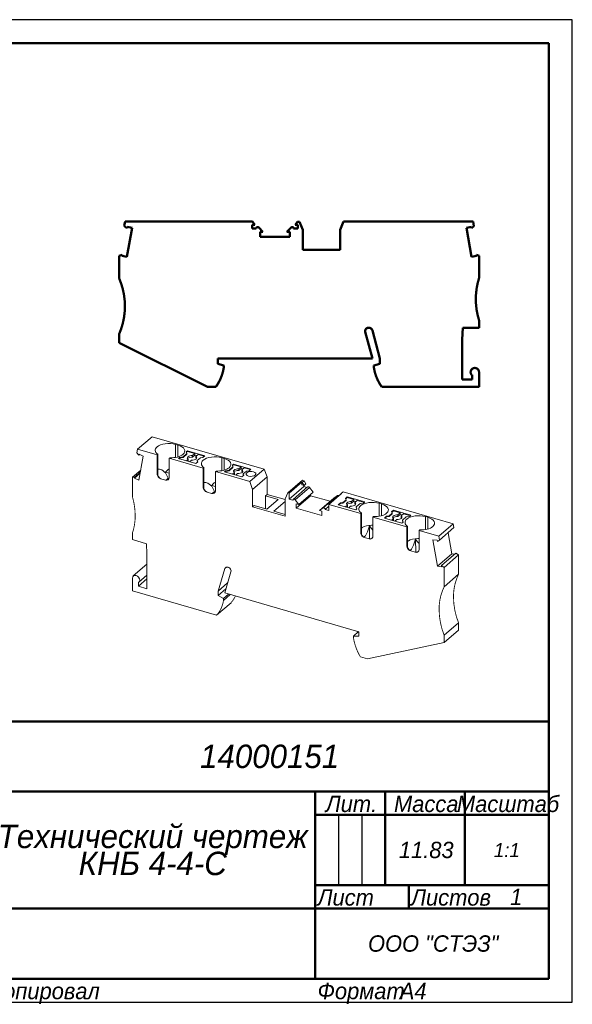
# Model space of a CAD drawing. Header units: millimetres. Extents: x 0 to 297, y 0 to 210.
# Tile 2 of 2: x 179 to 297, y 0 to 210. Entities that reach past the tile are written whole.
import ezdxf

# ---------------------------------------------------------------- set-up
doc = ezdxf.new("R2010")
doc.units = ezdxf.units.MM

# ---------------------------------------------------------------- blocks, each defined once
blk = doc.blocks.new('_FR1Страница_1')
at = {"color": 7, "lineweight": 25, "flags": 128}
for points in [[(297, 210), (0, 210)], [(297, 0), (297, 210)], [(247, 40), (247, 25)], [(252, 40), (252, 25)], [(242, 20), (292, 20)], [(0, 0), (297, 0)]]:
    blk.add_lwpolyline(points, dxfattribs=at)
at = {"color": 7, "lineweight": 50, "flags": 128}
for points in [[(20, 205), (292, 205)], [(292, 205), (292, 5)], [(107, 60), (292, 60)], [(172, 45), (292, 45)], [(242, 45), (242, 5)], [(257, 45), (257, 25)], [(274, 45), (274, 25)], [(242, 40), (292, 40)], [(242, 25), (292, 25)], [(262, 25), (262, 20)], [(172, 20), (292, 20)], [(292, 5), (20, 5)]]:
    blk.add_lwpolyline(points, dxfattribs=at)
at = {"color": 7}
for s, insert, char_height, width, attachment_point in [('\\pl0.5;{\\fT-FLEX Type A|b0|i1;\\l14000151 \\P}', (232, 52.5), 5, 122.5, 5), ('\\pl0.5;{\\fT-FLEX Type A|b0|i1;\\lМасштаб\\P}', (283, 44.125), 3.5, 19.75, 2), ('\\pl0.5;{\\fT-FLEX Type A|b0|i1;\\lЛит.\\P}', (249.5, 44.125), 3.5, 16.75, 2), ('\\pl0.5;{\\fT-FLEX Type A|b0|i1;\\lМасса\\P}', (265.5, 44.125), 3.5, 18.75, 2), ('\\pl0.5;{\\fT-FLEX Type A|b0|i1;\\l11.83\\P}', (265.5, 32.5), 3.5, 18.75, 5), ('{\\fT-FLEX Type A|b0|i1;\\l1:1\\P}', (283, 32.5), 3, 19.5, 5), ('\\pl0.5;{\\fT-FLEX Type A|b0|i1;\\l\\P}', (244.5, 32.5), 3.5, 6.75, 5), ('\\pl0.5;{\\fT-FLEX Type A|b0|i1;\\l\\P}', (249.5, 32.5), 3.5, 6.75, 5), ('\\pl0.5;{\\fT-FLEX Type A|b0|i1;\\l\\P}', (254.5, 32.5), 3.5, 6.75, 5), ('\\pl0.5;{\\fT-FLEX Type A|b0|i1;\\l\\H0.857143x;\\P}', (283, 32.5), 3.5, 19.75, 5), ('\\pl0.5;{\\fT-FLEX Type A|b0|i1;\\lЛист\\P}', (242, 24.125), 3.5, 11.75, 1), ('\\pl0.5;{\\fT-FLEX Type A|b0|i1;\\l\\H0.857143x;\\P}', (257, 24.125), 3.5, 11.75, 2), ('\\pl0.5;{\\fT-FLEX Type A|b0|i1;\\lЛистов\\P}', (262, 24.125), 3.5, 17.75, 1), ('{\\fT-FLEX Type A|b0|i1;\\l1\\P}', (285, 22.5), 3.5, 15.75, 5), ('\\pl0.5;{\\fT-FLEX Type A|b0|i1;\\l\\H0.857143x;\\P}', (285, 24.125), 3.5, 15.75, 2), ('{\\fT-FLEX Type A|b0|i1;\\l\\P}', (257, 22.5), 3.5, 11.75, 5), ('{\\fT-FLEX Type A|b0|i1;\\l}', (207, 20), 3, 71.5, 5), ('\\pl0.5;{\\fT-FLEX Type A|b0|i1;\\lООО "СТЭЗ"\\P}', (267, 12.5), 3.5, 51.75, 5), ('\\pl0.6;{\\fT-FLEX Type A|b0|i1;\\l \\P}', (207, 12.5), 3.5, 71.75, 5), ('\\pl0.5;{\\fT-FLEX Type A|b0|i1;\\lКопировал\\P}', (172, 4.125), 3.5, 23.566, 1), ('\\pl0.5;{\\fT-FLEX Type A|b0|i1;\\l\\P}', (193.816, 4.125), 3.5, 40.967, 1), ('\\pl0.5;{\\fT-FLEX Type A|b0|i1;\\lФормат\\P}', (242, 4.125), 3.5, 18.675, 1), ('\\pl0.5;{\\fT-FLEX Type A|b0|i1;\\l\\P}', (258.925, 4.125), 3.5, 9.825, 1), ('{\\fT-FLEX Type A|b0|i1;\\lA4\\P}', (262.962, 4.125), 3.5, 9.825, 2)]:
    blk.add_mtext(s, dxfattribs=dict(at, insert=insert, char_height=char_height, width=width, attachment_point=attachment_point))
at = {"color": 7, "insert": (207, 32.5), "char_height": 5, "width": 72.5, "attachment_point": 5, "line_spacing_factor": 0.692771}
blk.add_mtext('\\pl0.5;{\\fT-FLEX Type A|b0|i1;\\lТехнический чертеж\\PКНБ 4-4-С\\P}', dxfattribs=at)
blk = doc.blocks.new('Страница_1')
at = {"color": 7, "lineweight": 50, "flags": 128}
for points in [[(201.338, 166.834), (201.174, 165.905)], [(201.338, 166.834), (228.565, 166.834)], [(228.565, 166.834), (229.055, 166.134)], [(237.742, 166.134), (238.197, 166.784)], [(238.197, 166.784), (238.63, 166.784)], [(239.348, 165.084), (238.63, 166.784)], [(248.088, 166.834), (247.348, 165.084)], [(248.088, 166.834), (275.759, 166.834)], [(275.935, 165.832), (275.759, 166.834)], [(201.729, 165.439), (201.174, 165.905)], [(201.729, 165.439), (201.776, 165.707)], [(201.732, 159.292), (202.831, 165.521)], [(201.776, 165.707), (202.831, 165.521)], [(228.498, 166.134), (229.055, 166.134)], [(228.498, 166.134), (228.498, 165.334)], [(228.498, 165.334), (229.408, 165.334)], [(230.832, 164.634), (229.92, 165.546)], [(230.832, 164.634), (230.223, 164.634)], [(230.223, 163.584), (230.223, 164.634)], [(235.964, 164.634), (236.876, 165.546)], [(235.964, 164.634), (236.573, 164.634)], [(236.573, 164.634), (236.573, 163.584)], [(237.389, 165.334), (238.298, 165.334)], [(237.742, 166.134), (238.298, 166.134)], [(238.298, 165.334), (238.298, 166.134)], [(239.348, 160.784), (239.348, 165.084)], [(247.348, 165.084), (247.348, 160.784)], [(274.366, 165.521), (275.42, 165.707)], [(275.464, 159.292), (274.366, 165.521)], [(275.467, 165.439), (275.42, 165.707)], [(275.935, 165.832), (275.467, 165.439)], [(230.223, 163.584), (236.573, 163.584)], [(239.348, 160.784), (247.348, 160.784)], [(200.048, 159.499), (200.725, 159.746)], [(200.048, 159.499), (200.048, 154.734)], [(200.725, 159.746), (200.678, 159.478)], [(201.732, 159.292), (200.678, 159.478)], [(275.464, 159.292), (276.518, 159.478)], [(276.471, 159.746), (276.518, 159.478)], [(277.048, 159.536), (276.471, 159.746)], [(277.048, 159.536), (277.048, 154.734)], [(277.048, 145.734), (277.048, 144.134)], [(252.696, 143.419), (252.72, 143.238)], [(252.72, 143.238), (254.248, 137.534)], [(255.848, 137.534), (254.239, 143.541)], [(273.448, 141.634), (273.546, 144.134)], [(273.546, 144.134), (277.048, 144.134)], [(200.048, 142.734), (200.048, 140.92)], [(273.448, 141.634), (273.448, 133.034)], [(218.978, 131.484), (200.048, 140.92)], [(221.148, 137.534), (221.148, 136.434)], [(254.248, 137.534), (221.148, 137.534)], [(255.848, 137.534), (255.848, 136.434)], [(221.148, 136.434), (222.448, 136.086)], [(222.448, 135.634), (222.448, 136.086)], [(255.848, 136.434), (254.548, 136.086)], [(254.548, 136.086), (254.548, 135.634)], [(273.448, 133.034), (275.548, 133.034)], [(275.548, 134.078), (275.441, 134.078)], [(275.548, 133.034), (275.548, 134.078)], [(277.048, 134.634), (277.048, 131.484)], [(218.978, 131.484), (220.753, 131.484)], [(256.243, 131.484), (277.048, 131.484)]]:
    blk.add_lwpolyline(points, dxfattribs=at)
at = {"color": 7, "linetype": 'Continuous', "lineweight": 50, "const_width": 0.5}
for points in [[(229.92, 165.546, 0.6681786), (229.408, 165.334, 0.6681786)], [(237.389, 165.334, 0.6681786), (236.876, 165.546, 0.6681786)], [(201.3, 148.734, 0.1032437), (200.048, 154.734, 0.1032437)], [(277.048, 154.734, 0.0763208), (276.357, 150.234, 0.0763208)], [(276.357, 150.234, 0.0763208), (277.048, 145.734, 0.0763208)], [(200.048, 142.734, 0.1032437), (201.3, 148.734, 0.1032437)], [(253.236, 144.101, 0.3482345), (252.696, 143.419, 0.3482345)], [(254.239, 143.541, 0.4228448), (253.236, 144.101, 0.4228448)], [(220.753, 131.484, 0.1196559), (222.448, 135.634, 0.1196559)], [(254.548, 135.634, 0.1196559), (256.243, 131.484, 0.1196559)], [(276.148, 135.534, 0.4142136), (275.248, 134.634, 0.4142136)], [(275.248, 134.634, 0.1682991), (275.441, 134.078, 0.1682991)], [(277.048, 134.634, 0.4142136), (276.148, 135.534, 0.4142136)]]:
    blk.add_lwpolyline(points, format="xyb", dxfattribs=at)
at = {"color": 7, "lineweight": 18, "flags": 128}
for points in [[(207.096, 120.848), (204.021, 118.185)], [(231.06, 113.93), (207.096, 120.848)], [(204.021, 118.185), (203.868, 117.361)], [(208.187, 116.982), (204.021, 118.185)], [(208.165, 118.663), (207.984, 118.477), (207.858, 118.279), (207.79, 118.075), (207.78, 117.868), (207.83, 117.662), (207.937, 117.462), (208.101, 117.272), (208.317, 117.095)], [(212.127, 119.194), (211.609, 119.311), (211.055, 119.376), (210.487, 119.385), (209.926, 119.339), (209.394, 119.239), (208.911, 119.088), (208.496, 118.894), (208.165, 118.663)], [(212.127, 119.194), (212.646, 119.044)], [(212.127, 116.415), (212.127, 119.194)], [(212.646, 116.536), (212.646, 119.044)], [(213.708, 117.063), (213.942, 117.322), (214.071, 117.599), (214.09, 117.883), (213.997, 118.163), (213.797, 118.429), (213.497, 118.671), (213.108, 118.878), (212.646, 119.044)], [(203.868, 117.361), (204.274, 116.904)], [(204.274, 116.904), (204.315, 117.124)], [(204.454, 117.059), (204.274, 116.904)], [(205.228, 116.699), (204.277, 111.579)], [(204.315, 117.124), (205.228, 116.699)], [(208.187, 116.982), (208.317, 117.095)], [(208.187, 116.982), (208.187, 112.869)], [(208.317, 117.095), (208.317, 112.584)], [(210.915, 116.345), (210.785, 116.232)], [(218.06, 114.132), (210.785, 116.232)], [(210.785, 112.119), (210.785, 116.232)], [(210.915, 116.345), (211.33, 116.34), (211.741, 116.364), (212.142, 116.417), (212.523, 116.499), (212.877, 116.606), (213.197, 116.738), (213.475, 116.891), (213.708, 117.063)], [(212.994, 116.395), (212.739, 116.174)], [(212.739, 116.174), (216.462, 115.099)], [(212.851, 116.141), (212.994, 116.265)], [(213.725, 116.528), (212.994, 116.395)], [(213.725, 116.398), (212.994, 116.265)], [(212.994, 116.265), (212.994, 116.395)], [(214.543, 117.236), (213.725, 116.528)], [(213.725, 116.398), (214.543, 117.107)], [(213.725, 116.398), (213.725, 116.528)], [(214.664, 117.841), (214.408, 117.619)], [(214.408, 117.619), (214.543, 117.236)], [(214.664, 117.711), (214.443, 117.52)], [(214.845, 116.018), (214.453, 115.679)], [(214.543, 117.236), (214.543, 117.107)], [(214.845, 116.018), (214.709, 116.145), (214.651, 116.287), (214.677, 116.431), (214.784, 116.565), (214.963, 116.678), (215.199, 116.761), (215.473, 116.807), (215.761, 116.812)], [(218.387, 116.766), (214.664, 117.841)], [(214.664, 117.841), (214.664, 117.711)], [(216.266, 117.248), (214.664, 117.711)], [(214.718, 116.136), (214.784, 116.218), (214.963, 116.332), (215.199, 116.415), (215.473, 116.461), (215.761, 116.465)], [(214.845, 116.018), (214.845, 115.672)], [(215.146, 115.479), (215.538, 115.818)], [(216.454, 116.612), (216.59, 116.484), (216.648, 116.343), (216.622, 116.199), (216.516, 116.065), (216.337, 115.952), (216.1, 115.869), (215.826, 115.823), (215.538, 115.818)], [(215.761, 116.812), (216.266, 117.248)], [(216.266, 116.902), (215.761, 116.465)], [(215.761, 116.812), (215.761, 116.465)], [(216.266, 117.248), (216.266, 116.902)], [(216.266, 116.902), (216.658, 116.789)], [(216.454, 116.612), (216.958, 117.048)], [(216.454, 116.612), (216.454, 116.265)], [(216.454, 116.265), (216.581, 116.147)], [(216.752, 115.749), (217.432, 116.339)], [(216.958, 117.048), (218.275, 116.668)], [(217.432, 116.339), (217.979, 116.412)], [(218.038, 115.813), (217.857, 115.627), (217.731, 115.429), (217.662, 115.225), (217.653, 115.018), (217.702, 114.812), (217.81, 114.612), (217.974, 114.422), (218.19, 114.245)], [(217.979, 116.412), (218.387, 116.766)], [(221.999, 116.344), (221.481, 116.461), (220.928, 116.526), (220.36, 116.535), (219.799, 116.489), (219.267, 116.389), (218.784, 116.238), (218.369, 116.044), (218.038, 115.813)], [(221.999, 116.344), (222.519, 116.194)], [(221.999, 113.565), (221.999, 116.344)], [(222.519, 113.686), (222.519, 116.194)], [(223.58, 114.213), (223.815, 114.472), (223.944, 114.749), (223.963, 115.033), (223.87, 115.313), (223.67, 115.579), (223.37, 115.821), (222.981, 116.028), (222.519, 116.194)], [(204.674, 113.719), (202.905, 112.187)], [(208.317, 113.867), (208.321, 113.87), (208.504, 113.918), (208.711, 113.914), (208.939, 113.854), (209.186, 113.741), (209.447, 113.575), (209.718, 113.361), (209.995, 113.104)], [(209.995, 113.254), (210.261, 113.547), (210.535, 113.8), (210.785, 113.988)], [(214.845, 115.672), (214.753, 115.592)], [(216.462, 115.099), (216.898, 115.476)], [(216.752, 115.749), (216.752, 115.619)], [(216.898, 115.476), (216.752, 115.749)], [(216.85, 115.435), (216.752, 115.619)], [(218.06, 114.132), (218.19, 114.245)], [(218.06, 114.132), (218.06, 110.019)], [(218.19, 114.245), (218.19, 109.734)], [(220.788, 113.495), (221.202, 113.49), (221.614, 113.514), (222.014, 113.567), (222.395, 113.649), (222.75, 113.756), (223.069, 113.888), (223.348, 114.041), (223.58, 114.213)], [(223.598, 113.678), (222.867, 113.545)], [(224.416, 114.386), (223.598, 113.678)], [(223.598, 113.548), (224.416, 114.257)], [(223.598, 113.548), (223.598, 113.678)], [(224.536, 114.991), (224.281, 114.769)], [(224.281, 114.769), (224.416, 114.386)], [(224.536, 114.861), (224.316, 114.67)], [(224.416, 114.386), (224.416, 114.257)], [(224.718, 113.168), (224.581, 113.295), (224.524, 113.437), (224.549, 113.581), (224.656, 113.715), (224.835, 113.828), (225.072, 113.911), (225.345, 113.957), (225.634, 113.962)], [(224.536, 114.991), (224.536, 114.861)], [(228.26, 113.916), (224.536, 114.991)], [(226.138, 114.398), (224.536, 114.861)], [(226.327, 113.762), (226.463, 113.634), (226.521, 113.493), (226.495, 113.349), (226.388, 113.215), (226.209, 113.102), (225.973, 113.019), (225.699, 112.973), (225.41, 112.968)], [(225.634, 113.962), (226.138, 114.398)], [(226.138, 114.052), (225.634, 113.615)], [(225.634, 113.962), (225.634, 113.615)], [(226.138, 114.398), (226.138, 114.052)], [(226.138, 114.052), (226.531, 113.939)], [(226.327, 113.762), (226.831, 114.198)], [(226.327, 113.762), (226.327, 113.415)], [(226.831, 114.198), (228.148, 113.818)], [(227.851, 113.562), (228.26, 113.916)], [(231.06, 113.93), (227.985, 111.267)], [(231.06, 113.93), (231.701, 112.23)], [(203.405, 112.224), (202.905, 112.187)], [(202.905, 112.187), (202.905, 108.028)], [(204.546, 113.028), (203.364, 112.004)], [(203.364, 112.004), (203.405, 112.224)], [(204.277, 111.579), (203.364, 112.004)], [(204.587, 113.248), (203.405, 112.224)], [(208.187, 112.869), (208.204, 112.709), (208.254, 112.547), (208.435, 112.242), (208.698, 112), (209.003, 111.854)], [(208.187, 112.869), (208.2, 112.764), (208.23, 112.686), (208.317, 112.584)], [(208.317, 112.584), (208.449, 112.352), (208.606, 112.144), (208.793, 111.973), (209.006, 111.86)], [(209.003, 111.854), (209.006, 111.86)], [(209.227, 111.789), (209.003, 111.854)], [(209.006, 111.86), (209.227, 111.789)], [(209.227, 111.789), (209.746, 111.639)], [(209.97, 111.575), (209.746, 111.639)], [(209.746, 111.639), (209.978, 111.579)], [(209.97, 111.575), (210.275, 111.545), (210.538, 111.636), (210.719, 111.835), (210.769, 111.969), (210.785, 112.119)], [(209.978, 111.579), (209.97, 111.575)], [(210.419, 111.595), (210.228, 111.559), (209.978, 111.579)], [(209.995, 113.254), (210.785, 113.026)], [(209.995, 113.104), (209.995, 113.254)], [(209.995, 113.104), (210.557, 111.967)], [(210.557, 111.967), (210.099, 111.569)], [(210.557, 111.967), (210.557, 111.657)], [(220.788, 113.495), (220.658, 113.382)], [(220.658, 109.269), (220.658, 113.382)], [(220.658, 113.382), (227.985, 111.267)], [(222.867, 113.545), (222.611, 113.324)], [(222.611, 113.324), (226.335, 112.249)], [(222.724, 113.291), (222.867, 113.415)], [(223.598, 113.548), (222.867, 113.415)], [(222.867, 113.415), (222.867, 113.545)], [(224.718, 113.168), (224.326, 112.829)], [(224.591, 113.286), (224.656, 113.368), (224.835, 113.482), (225.072, 113.565), (225.345, 113.611), (225.634, 113.615)], [(224.718, 112.822), (224.626, 112.742)], [(224.718, 113.168), (224.718, 112.822)], [(225.019, 112.629), (225.41, 112.968)], [(226.327, 113.415), (226.454, 113.297)], [(226.335, 112.249), (226.771, 112.626)], [(226.624, 112.899), (227.305, 113.489)], [(226.624, 112.899), (226.624, 112.769)], [(226.771, 112.626), (226.624, 112.899)], [(226.723, 112.585), (226.624, 112.769)], [(227.373, 113.147), (227.241, 112.953), (227.268, 112.749), (227.449, 112.565), (227.757, 112.43), (228.145, 112.364), (228.554, 112.378), (228.921, 112.468), (229.191, 112.622)], [(227.305, 113.489), (227.851, 113.562)], [(229.191, 112.622), (229.323, 112.816), (229.296, 113.021), (229.115, 113.204), (228.807, 113.339), (228.419, 113.405), (228.01, 113.392), (227.643, 113.301), (227.373, 113.147)], [(231.701, 112.23), (228.626, 109.567)], [(231.701, 112.23), (231.701, 108.506)], [(218.06, 110.019), (218.072, 109.914), (218.103, 109.836), (218.19, 109.734)], [(218.06, 110.019), (218.077, 109.859), (218.126, 109.697), (218.308, 109.392), (218.57, 109.15), (218.875, 109.004)], [(218.19, 111.017), (218.194, 111.02), (218.377, 111.068), (218.584, 111.064), (218.812, 111.004), (219.059, 110.891), (219.32, 110.725), (219.591, 110.511), (219.867, 110.254)], [(218.19, 109.734), (218.321, 109.502), (218.479, 109.294), (218.666, 109.123), (218.879, 109.01)], [(219.867, 110.404), (220.134, 110.697), (220.408, 110.95), (220.658, 111.138)], [(219.867, 110.254), (219.867, 110.404)], [(219.867, 110.404), (220.658, 110.176)], [(219.867, 110.254), (220.43, 109.117)], [(228.626, 109.567), (227.985, 111.267)], [(228.626, 105.843), (228.626, 109.567)], [(239.251, 111.522), (236.176, 108.859)], [(236.463, 108.777), (239.138, 111.093)], [(239.538, 110.184), (236.463, 107.521)], [(240.389, 110.108), (237.314, 107.445)], [(240.769, 110.012), (237.694, 107.349)], [(239.226, 111.068), (239.138, 111.093)], [(239.138, 110.53), (239.138, 111.093)], [(239.138, 110.53), (239.62, 110.391)], [(239.626, 111.414), (239.226, 111.068)], [(239.62, 110.391), (239.226, 111.068)], [(239.626, 111.414), (239.251, 111.522)], [(239.538, 110.184), (239.538, 110.415)], [(240.242, 109.981), (239.538, 110.184)], [(240.02, 110.737), (239.62, 110.391)], [(240.02, 110.737), (239.626, 111.414)], [(240.769, 110.012), (240.708, 110.075), (240.636, 110.122), (240.56, 110.147), (240.486, 110.15), (240.421, 110.13), (240.391, 110.106)], [(241.559, 108.994), (240.769, 110.012)], [(218.875, 109.004), (218.879, 109.01)], [(219.099, 108.939), (218.875, 109.004)], [(218.879, 109.01), (219.099, 108.939)], [(219.099, 108.939), (219.619, 108.789)], [(219.843, 108.725), (219.619, 108.789)], [(219.619, 108.789), (219.851, 108.729)], [(219.843, 108.725), (220.148, 108.695), (220.41, 108.786), (220.592, 108.985), (220.641, 109.119), (220.658, 109.269)], [(219.851, 108.729), (219.843, 108.725)], [(220.292, 108.745), (220.101, 108.709), (219.851, 108.729)], [(220.43, 109.117), (219.971, 108.719)], [(220.43, 109.117), (220.43, 108.807)], [(231.701, 108.506), (231.376, 108.224)], [(234.104, 107.437), (231.376, 108.224)], [(231.376, 108.224), (231.376, 105.424)], [(231.679, 105.337), (234.104, 107.437)], [(235.554, 107.394), (231.701, 108.506)], [(236.176, 108.859), (235.554, 107.567)], [(235.554, 107.567), (235.554, 103.843)], [(236.463, 108.777), (236.176, 108.859)], [(236.463, 107.521), (236.463, 108.777)], [(237.251, 107.293), (236.463, 107.521)], [(237.694, 107.349), (237.633, 107.412), (237.561, 107.459), (237.485, 107.484), (237.411, 107.487), (237.346, 107.467), (237.295, 107.425), (237.262, 107.366), (237.251, 107.293)], [(238.484, 106.331), (237.694, 107.349)], [(241.032, 108.237), (237.957, 105.574)], [(241.559, 108.994), (238.484, 106.331)], [(241.032, 108.537), (241.032, 108.237)], [(245.216, 107.029), (241.032, 108.237)], [(246.004, 107.711), (242.929, 105.048)], [(246.794, 108.273), (243.719, 105.61)], [(247.625, 108.686), (244.95, 106.37)], [(246.004, 107.711), (246.794, 108.273)], [(246.794, 108.273), (246.855, 108.301), (246.927, 108.306), (247.003, 108.287), (247.077, 108.248), (247.097, 108.229)], [(247.568, 108.703), (247.325, 108.426)], [(247.968, 109.049), (247.568, 108.703)], [(247.625, 108.686), (247.568, 108.703)], [(271.547, 102.243), (247.968, 109.049)], [(248.463, 107.612), (248.872, 107.966)], [(248.609, 107.339), (248.463, 107.612)], [(248.51, 107.523), (248.872, 107.836)], [(248.872, 107.966), (252.595, 106.891)], [(248.872, 107.836), (248.872, 107.966)], [(250.3, 107.423), (248.872, 107.836)], [(249.796, 106.987), (250.3, 107.423)], [(250.3, 107.077), (250.3, 107.423)], [(228.951, 106.124), (228.626, 105.843)], [(235.554, 103.843), (228.626, 105.843)], [(228.951, 106.124), (231.679, 105.337)], [(235.576, 107.012), (233.151, 104.912)], [(237.957, 106.483), (238.484, 106.331)], [(237.957, 105.574), (237.957, 106.483)], [(243.456, 103.986), (237.957, 105.574)], [(243.719, 105.61), (242.929, 105.048)], [(243.719, 105.61), (243.78, 105.638), (243.852, 105.643), (243.928, 105.624), (244.002, 105.584), (244.067, 105.526), (244.119, 105.455), (244.151, 105.377), (244.162, 105.298)], [(244.95, 105.98), (244.162, 105.298)], [(244.95, 105.071), (244.162, 105.298)], [(244.95, 106.37), (244.95, 105.071)], [(251.748, 104.407), (244.95, 106.37)], [(246.947, 106.299), (247.382, 106.676)], [(250.67, 105.224), (246.947, 106.299)], [(247.382, 106.546), (247.059, 106.266)], [(247.382, 106.676), (247.929, 106.749)], [(247.382, 106.676), (247.382, 106.546)], [(247.382, 106.546), (247.929, 106.619)], [(247.929, 106.749), (248.609, 107.339)], [(248.609, 107.209), (247.929, 106.619)], [(247.929, 106.749), (247.929, 106.619)], [(248.488, 105.854), (248.88, 106.193)], [(248.609, 107.209), (248.609, 107.339)], [(249.796, 106.987), (249.508, 106.982), (249.234, 106.936), (248.997, 106.853), (248.818, 106.74), (248.712, 106.606), (248.686, 106.462), (248.744, 106.32), (248.88, 106.193)], [(249.796, 106.64), (249.508, 106.636), (249.234, 106.59), (248.997, 106.507), (248.818, 106.393), (248.753, 106.311)], [(248.88, 105.847), (248.788, 105.767)], [(248.88, 106.193), (248.88, 105.847)], [(249.573, 105.993), (249.181, 105.654)], [(249.573, 105.993), (249.861, 105.998), (250.135, 106.043), (250.371, 106.127), (250.55, 106.24), (250.657, 106.374), (250.683, 106.518), (250.625, 106.659), (250.489, 106.787)], [(250.3, 107.077), (249.796, 106.64)], [(249.796, 106.987), (249.796, 106.64)], [(250.693, 106.964), (250.3, 107.077)], [(250.489, 106.787), (250.993, 107.223)], [(250.489, 106.787), (250.489, 106.44)], [(250.616, 106.322), (250.489, 106.44)], [(250.926, 105.445), (250.67, 105.224)], [(251.609, 106.536), (250.791, 105.828)], [(250.791, 105.828), (250.926, 105.445)], [(250.791, 105.698), (250.791, 105.828)], [(250.791, 105.698), (250.891, 105.415)], [(250.993, 107.223), (252.483, 106.793)], [(251.878, 104.52), (251.662, 104.697), (251.498, 104.887), (251.391, 105.087), (251.341, 105.293), (251.351, 105.5), (251.419, 105.704), (251.545, 105.902), (251.726, 106.088)], [(252.34, 106.669), (251.609, 106.536)], [(251.726, 106.088), (252.057, 106.319), (252.472, 106.513), (252.955, 106.664), (253.487, 106.764), (254.048, 106.81), (254.616, 106.801), (255.17, 106.736), (255.688, 106.619)], [(252.595, 106.891), (252.34, 106.669)], [(256.207, 106.469), (255.688, 106.619)], [(255.688, 103.84), (255.688, 106.619)], [(256.207, 103.961), (256.207, 106.469)], [(256.207, 106.469), (256.669, 106.303), (257.058, 106.096), (257.358, 105.854), (257.558, 105.588), (257.651, 105.308), (257.632, 105.024), (257.503, 104.747), (257.269, 104.488)], [(233.151, 104.912), (235.554, 104.218)], [(242.929, 105.048), (243.456, 104.896)], [(243.456, 104.896), (243.456, 103.986)], [(251.878, 104.52), (251.748, 104.407)], [(251.748, 100.294), (251.748, 104.407)], [(251.878, 104.52), (251.878, 100.009)], [(254.347, 103.657), (254.476, 103.77)], [(254.347, 103.657), (254.347, 99.544)], [(261.621, 101.557), (254.347, 103.657)], [(257.269, 104.488), (257.036, 104.316), (256.758, 104.163), (256.438, 104.031), (256.084, 103.924), (255.703, 103.842), (255.302, 103.789), (254.891, 103.765), (254.476, 103.77)], [(256.819, 103.449), (257.255, 103.826)], [(260.543, 102.374), (256.819, 103.449)], [(257.255, 103.696), (256.932, 103.416)], [(257.255, 103.826), (257.801, 103.899)], [(257.255, 103.826), (257.255, 103.696)], [(257.255, 103.696), (257.801, 103.769)], [(257.801, 103.899), (258.482, 104.489)], [(258.482, 104.359), (257.801, 103.769)], [(257.801, 103.899), (257.801, 103.769)], [(258.335, 104.762), (258.744, 105.116)], [(258.482, 104.489), (258.335, 104.762)], [(258.361, 103.004), (258.752, 103.343)], [(258.383, 104.673), (258.744, 104.986)], [(258.482, 104.359), (258.482, 104.489)], [(259.669, 104.137), (259.38, 104.132), (259.106, 104.086), (258.87, 104.003), (258.691, 103.89), (258.584, 103.756), (258.559, 103.612), (258.616, 103.47), (258.752, 103.343)], [(259.669, 103.79), (259.38, 103.786), (259.106, 103.74), (258.87, 103.657), (258.691, 103.543), (258.626, 103.461)], [(258.744, 104.986), (258.744, 105.116)], [(258.744, 105.116), (262.468, 104.041)], [(260.173, 104.573), (258.744, 104.986)], [(258.752, 103.343), (258.752, 102.997)], [(259.445, 103.143), (259.053, 102.804)], [(259.445, 103.143), (259.734, 103.148), (260.008, 103.193), (260.244, 103.277), (260.423, 103.39), (260.53, 103.524), (260.555, 103.668), (260.498, 103.809), (260.362, 103.937)], [(259.669, 104.137), (260.173, 104.573)], [(260.173, 104.227), (259.669, 103.79)], [(259.669, 104.137), (259.669, 103.79)], [(260.173, 104.227), (260.173, 104.573)], [(260.566, 104.114), (260.173, 104.227)], [(260.362, 103.937), (260.866, 104.373)], [(260.362, 103.937), (260.362, 103.59)], [(260.488, 103.472), (260.362, 103.59)], [(261.482, 103.686), (260.664, 102.978)], [(260.866, 104.373), (262.356, 103.943)], [(261.751, 101.67), (261.535, 101.847), (261.371, 102.037), (261.263, 102.237), (261.214, 102.443), (261.223, 102.65), (261.292, 102.854), (261.418, 103.052), (261.599, 103.238)], [(262.213, 103.819), (261.482, 103.686)], [(261.599, 103.238), (261.93, 103.469), (262.345, 103.663), (262.828, 103.813), (263.36, 103.914), (263.921, 103.96), (264.489, 103.951), (265.043, 103.886), (265.56, 103.769)], [(262.468, 104.041), (262.213, 103.819)], [(265.56, 100.99), (265.56, 103.769)], [(266.08, 103.619), (265.56, 103.769)], [(266.08, 103.619), (266.542, 103.453), (266.931, 103.246), (267.231, 103.004), (267.431, 102.738), (267.524, 102.458), (267.505, 102.174), (267.376, 101.897), (267.141, 101.638)], [(266.08, 101.111), (266.08, 103.619)], [(251.878, 101.301), (252.057, 101.426), (252.472, 101.62), (252.955, 101.77), (253.487, 101.871), (254.048, 101.917), (254.347, 101.912)], [(253.61, 101.8), (253.397, 101.154), (253.164, 100.522), (253.035, 100.217), (252.895, 99.93), (252.74, 99.677), (252.572, 99.486)], [(253.634, 98.996), (253.61, 101.8)], [(253.61, 101.8), (253.96, 101.313), (254.345, 100.85), (254.347, 100.848)], [(258.752, 102.997), (258.661, 102.917)], [(260.799, 102.595), (260.543, 102.374)], [(260.664, 102.978), (260.799, 102.595)], [(260.664, 102.848), (260.664, 102.978)], [(260.664, 102.848), (260.764, 102.565)], [(261.751, 101.67), (261.621, 101.557)], [(261.621, 97.444), (261.621, 101.557)], [(261.751, 101.67), (261.751, 97.159)], [(267.141, 101.638), (266.909, 101.466), (266.63, 101.313), (266.311, 101.181), (265.957, 101.074), (265.575, 100.992), (265.175, 100.939), (264.763, 100.915), (264.349, 100.92)], [(271.547, 102.243), (268.472, 99.58)], [(271.689, 101.397), (268.614, 98.734)], [(271.547, 102.243), (271.689, 101.397)], [(202.905, 100.234), (202.905, 98.849)], [(251.878, 100.009), (251.791, 100.111), (251.761, 100.189), (251.748, 100.294)], [(252.564, 99.279), (252.259, 99.425), (251.996, 99.667), (251.815, 99.972), (251.765, 100.134), (251.748, 100.294)], [(251.878, 100.009), (252.01, 99.777), (252.167, 99.569), (252.354, 99.398), (252.567, 99.285)], [(252.572, 99.486), (252.441, 99.4), (252.381, 99.384)], [(252.567, 99.285), (252.564, 99.279)], [(252.564, 99.279), (252.788, 99.214)], [(252.788, 99.214), (252.567, 99.285)], [(253.307, 99.064), (252.788, 99.214)], [(253.307, 99.064), (253.531, 99)], [(253.539, 99.004), (253.307, 99.064)], [(254.347, 99.544), (254.33, 99.394), (254.28, 99.26), (254.099, 99.061), (253.836, 98.97), (253.531, 99)], [(253.531, 99), (253.539, 99.004)], [(253.98, 99.02), (253.79, 98.984), (253.539, 99.004)], [(261.751, 98.451), (261.93, 98.576), (262.345, 98.77), (262.828, 98.92), (263.36, 99.021), (263.921, 99.067), (264.219, 99.062)], [(263.482, 98.95), (263.27, 98.304), (263.037, 97.672), (262.908, 97.367), (262.768, 97.08), (262.612, 96.827), (262.444, 96.636)], [(263.507, 96.146), (263.482, 98.95)], [(263.482, 98.95), (263.833, 98.462), (264.218, 98), (264.219, 97.998)], [(264.219, 100.807), (264.349, 100.92)], [(268.472, 99.58), (264.219, 100.807)], [(264.219, 100.807), (264.219, 96.694)], [(268.614, 98.734), (268.472, 99.58)], [(271.205, 95.81), (270.448, 100.322)], [(202.905, 98.849), (205.937, 97.973)], [(205.937, 97.973), (206.022, 95.783)], [(262.436, 96.429), (262.131, 96.575), (261.869, 96.817), (261.687, 97.122), (261.638, 97.284), (261.621, 97.444)], [(261.751, 97.159), (261.664, 97.261), (261.633, 97.339), (261.621, 97.444)], [(261.751, 97.159), (261.883, 96.927), (262.04, 96.719), (262.227, 96.548), (262.44, 96.435)], [(268.13, 93.147), (267.179, 98.816)], [(267.179, 98.816), (268.092, 98.713)], [(268.092, 98.713), (268.133, 98.469)], [(268.133, 98.469), (268.614, 98.734)], [(206.022, 95.783), (206.022, 88.336)], [(262.444, 96.636), (262.314, 96.55), (262.253, 96.534)], [(262.44, 96.435), (262.436, 96.429)], [(262.436, 96.429), (262.66, 96.364)], [(262.66, 96.364), (262.44, 96.435)], [(263.18, 96.214), (262.66, 96.364)], [(263.18, 96.214), (263.404, 96.15)], [(263.412, 96.154), (263.18, 96.214)], [(264.219, 96.694), (264.202, 96.544), (264.153, 96.41), (263.971, 96.211), (263.709, 96.12), (263.404, 96.15)], [(263.404, 96.15), (263.412, 96.154)], [(263.853, 96.17), (263.662, 96.134), (263.412, 96.154)], [(271.205, 95.81), (268.13, 93.147)], [(272.077, 95.951), (269.002, 93.288)], [(272.664, 95.568), (269.589, 92.905)], [(271.205, 95.81), (271.833, 95.739)], [(272.664, 95.568), (272.077, 95.951)], [(272.664, 95.568), (272.664, 91.441)], [(206.022, 93.612), (203.095, 91.077)], [(222.658, 92.633), (221.264, 87.833)], [(222.658, 92.633), (222.707, 92.748), (222.781, 92.844), (222.876, 92.916), (222.99, 92.963), (223.117, 92.981), (223.252, 92.971), (223.391, 92.932), (223.526, 92.866)], [(223.049, 92.971), (222.658, 92.633)], [(223.526, 92.866), (223.713, 92.734), (223.863, 92.556), (223.96, 92.35), (223.994, 92.141)], [(269.043, 93.044), (268.13, 93.147)], [(269.002, 93.288), (269.043, 93.044)], [(269.589, 92.905), (269.002, 93.288)], [(269.589, 88.778), (269.589, 92.905)], [(204.463, 90.171), (204.404, 90.487), (204.235, 90.788), (203.982, 91.03), (203.684, 91.176), (203.386, 91.202), (203.133, 91.107), (202.964, 90.902), (202.905, 90.621)], [(202.905, 90.621), (202.905, 87.893)], [(206.022, 91.232), (204.296, 89.737)], [(222.65, 87.433), (223.974, 91.99)], [(223.994, 92.141), (223.974, 91.99)], [(272.664, 91.441), (269.589, 88.778)], [(206.022, 90.436), (204.204, 88.861)], [(204.204, 89.764), (204.204, 88.861)], [(204.296, 89.737), (204.204, 89.764)], [(204.204, 88.861), (206.022, 88.336)], [(221.264, 87.833), (223.271, 89.57)], [(202.905, 87.893), (220.922, 82.692)], [(221.264, 86.88), (222.901, 88.298)], [(221.264, 87.833), (221.264, 86.88)], [(222.39, 86.253), (221.264, 86.88)], [(223.476, 87.194), (222.39, 86.253)], [(223.815, 87.096), (222.39, 85.862)], [(222.65, 87.433), (251.315, 79.158)], [(223.997, 85.355), (220.922, 82.692)], [(222.39, 85.862), (222.39, 86.253)], [(272.664, 81.049), (269.589, 78.386)], [(272.664, 81.049), (272.664, 79.478)], [(251.276, 79.169), (250.19, 78.228)], [(250.19, 78.228), (250.19, 77.837)], [(251.315, 78.205), (250.19, 78.228)], [(251.315, 79.158), (251.315, 78.205)], [(272.664, 79.478), (269.589, 76.815)], [(269.589, 76.815), (269.589, 78.386)], [(253.195, 73.376), (269.589, 76.815)], [(251.657, 73.82), (253.195, 73.376)]]:
    blk.add_lwpolyline(points, dxfattribs=at)
at = {"color": 7, "linetype": 'Continuous', "lineweight": 18, "const_width": 0.18}
for points in [[(203.503, 103.959, 0.0701186), (202.905, 108.028, 0.0701186)], [(202.905, 100.234, 0.0833678), (203.503, 103.959, 0.0833678)], [(272.664, 91.441, 0.1161868), (271.579, 86.558, 0.1161868)], [(204.296, 89.737, 0.2030065), (204.463, 90.171, 0.2030065)], [(269.589, 88.778, 0.1161868), (268.504, 83.895, 0.1161868)], [(223.997, 85.355, 0.0706603), (224.937, 86.773, 0.0706603)], [(271.579, 86.558, 0.092262), (272.664, 81.049, 0.092262)], [(220.922, 82.692, 0.1475943), (222.39, 85.862, 0.1475943)], [(268.504, 83.895, 0.092262), (269.589, 78.386, 0.092262)], [(250.19, 77.837, 0.0985881), (251.657, 73.82, 0.0985881)]]:
    blk.add_lwpolyline(points, format="xyb", dxfattribs=at)
blk.add_blockref('_FR1Страница_1', (0, -0.02))

msp = doc.modelspace()

# ---------------------------------------------------------------- block references
msp.add_blockref('Страница_1', (0, 0))

doc.saveas('drawing.dxf')
